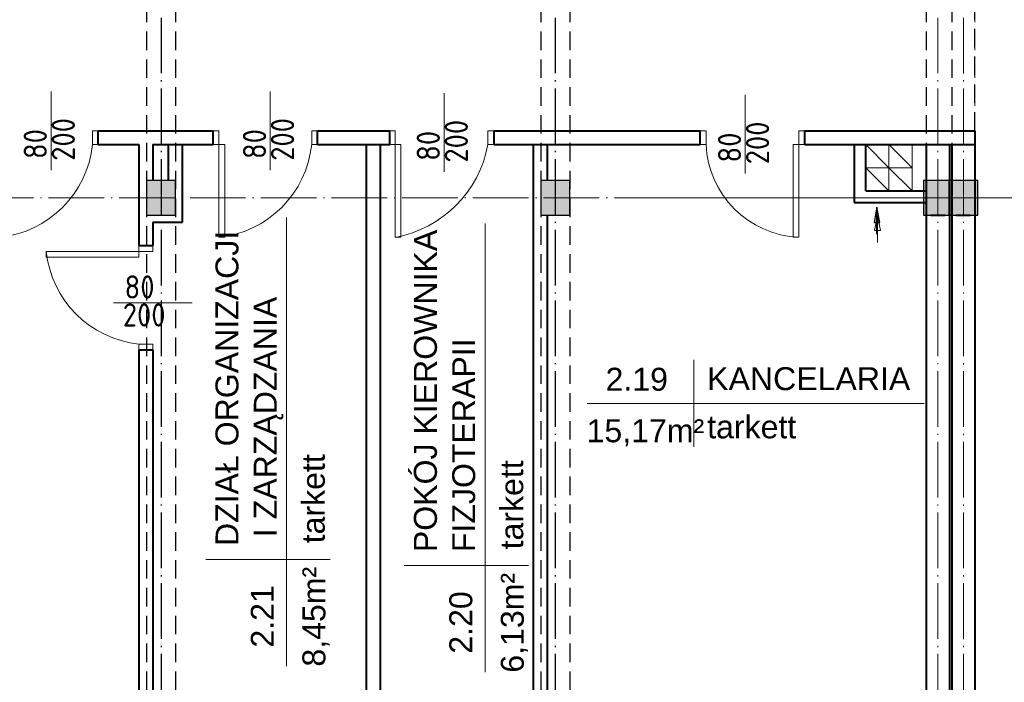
# Model space of a CAD drawing. Header units: millimetres. Extents: x -32003 to -19505, y 17931 to 29358.
# Tile 35 of 92: x -28316 to -27466, y 26896 to 27468. Entities that reach past the tile are written whole.
import ezdxf

# ---------------------------------------------------------------- set-up
doc = ezdxf.new("R2010")
doc.units = ezdxf.units.MM
for name, pattern in [('ACAD_ISO03W100', [30, 12, -18]), ('ACAD_ISO04W100', [30.5, 24, -3, 0.5, -3]), ('KRESKOWA_X2', [12, 8, -4])]:
    doc.linetypes.add(name, pattern=pattern)
for name, color, linetype, lineweight in [('drzwi', 140, 'Continuous', 13), ('KOMINY', 43, 'Continuous', 15), ('opisy drzwi', 40, 'Continuous', 13), ('opisy pom', 3, 'Continuous', 18), ('przerywana', 7, 'KRESKOWA_X2', 5), ('sciany', 4, 'Continuous', 40), ('symetria', 7, 'ACAD_ISO03W100', 5), ('SZRAF', 51, 'Continuous', 9), ('słupy', 2, 'Continuous', 30), ('ściana', 4, 'Continuous', 40)]:
    doc.layers.add(name, color=color, linetype=linetype, lineweight=lineweight)
doc.styles.add('ISO', font='isocp.shx')
doc.styles.add('SYSTEM', font='TXT')

msp = doc.modelspace()

# ---------------------------------------------------------------- hatches: boundary and pattern name
at = {"layer": 'SZRAF'}
h = msp.add_hatch(color=256, dxfattribs=at)
h.dxf.hatch_style = 1
h.paths.add_polyline_path([(-28206.17, 27313.95), (-28193.67, 27313.95), (-28193.67, 27328.95), (-28206.17, 27328.95)])
h.paths.add_polyline_path([(-28193.67, 27313.95), (-28206.17, 27313.95), (-28206.17, 27298.95), (-28193.67, 27298.95)])
h.paths.add_polyline_path([(-28193.67, 27313.95), (-28181.17, 27313.95), (-28181.17, 27328.95), (-28193.67, 27328.95)])
h.paths.add_polyline_path([(-28193.67, 27298.95), (-28181.17, 27298.95), (-28181.17, 27313.95), (-28193.67, 27313.95)])
h = msp.add_hatch(color=256, dxfattribs=at)
h.dxf.hatch_style = 1
h.paths.add_polyline_path([(-27866.17, 27313.95), (-27853.67, 27313.95), (-27853.67, 27328.95), (-27866.17, 27328.95)])
h.paths.add_polyline_path([(-27853.67, 27313.95), (-27866.17, 27313.95), (-27866.17, 27298.95), (-27853.67, 27298.95)])
h.paths.add_polyline_path([(-27853.67, 27313.95), (-27841.17, 27313.95), (-27841.17, 27328.95), (-27853.67, 27328.95)])
h.paths.add_polyline_path([(-27853.67, 27298.95), (-27841.17, 27298.95), (-27841.17, 27313.95), (-27853.67, 27313.95)])
h = msp.add_hatch(color=256, dxfattribs=at)
h.dxf.hatch_style = 1
h.paths.add_polyline_path([(-27536.17, 27313.95), (-27523.67, 27313.95), (-27523.67, 27328.95), (-27536.17, 27328.95)])
h.paths.add_polyline_path([(-27523.67, 27313.95), (-27536.17, 27313.95), (-27536.17, 27298.95), (-27523.67, 27298.95)])
h.paths.add_polyline_path([(-27523.67, 27313.95), (-27511.17, 27313.95), (-27511.17, 27328.95), (-27523.67, 27328.95)])
h.paths.add_polyline_path([(-27523.67, 27298.95), (-27511.17, 27298.95), (-27511.17, 27313.95), (-27523.67, 27313.95)])
h = msp.add_hatch(color=256, dxfattribs=at)
h.dxf.hatch_style = 1
h.paths.add_polyline_path([(-27514.17, 27313.95), (-27501.67, 27313.95), (-27501.67, 27328.95), (-27514.17, 27328.95)])
h.paths.add_polyline_path([(-27501.67, 27313.95), (-27514.17, 27313.95), (-27514.17, 27298.95), (-27501.67, 27298.95)])
h.paths.add_polyline_path([(-27501.67, 27313.95), (-27489.17, 27313.95), (-27489.17, 27328.95), (-27501.67, 27328.95)])
h.paths.add_polyline_path([(-27501.67, 27298.95), (-27489.17, 27298.95), (-27489.17, 27313.95), (-27501.67, 27313.95)])

# ---------------------------------------------------------------- linework, layer by layer
at = {"linetype": 'KRESKOWA_X2', "ltscale": 2}
for p, q in [((-28206.17, 28201.45), (-28206.17, 26876.45)), ((-28181.17, 28201.45), (-28181.17, 26876.45)), ((-27866.17, 28201.45), (-27866.17, 26876.45)), ((-27841.17, 28201.45), (-27841.17, 26876.45)), ((-27533.67, 28201.45), (-27533.67, 26829.87)), ((-27511.67, 28201.45), (-27511.67, 26876.45)), ((-27491.67, 27371.95), (-27491.67, 27601.95))]:
    msp.add_line(p, q, dxfattribs=at)
at = {"linetype": 'ACAD_ISO04W100', "ltscale": 2}
for p, q in [((-28193.67, 28201.45), (-28193.67, 26609.87)), ((-27853.67, 28201.45), (-27853.67, 26609.86))]:
    msp.add_line(p, q, dxfattribs=at)
at = {"layer": 'drzwi'}
for points in [[(-28252.79, 27371.95, 0), (-28247.79, 27371.95, 0), (-28247.79, 27359.95, 0), (-28252.79, 27359.95, 0), (-28252.79, 27371.95, 0)], [(-28143.71, 27371.95, 0), (-28148.71, 27371.95, 0), (-28148.71, 27359.95, 0), (-28143.71, 27359.95, 0), (-28143.71, 27371.95, 0)], [(-28063.71, 27371.95, 0), (-28058.71, 27371.95, 0), (-28058.71, 27359.95, 0), (-28063.71, 27359.95, 0), (-28063.71, 27371.95, 0)], [(-27991.7, 27371.95, 0), (-27996.7, 27371.95, 0), (-27996.7, 27359.95, 0), (-27991.7, 27359.95, 0), (-27991.7, 27371.95, 0)], [(-27911.7, 27371.95, 0), (-27906.7, 27371.95, 0), (-27906.7, 27359.95, 0), (-27911.7, 27359.95, 0), (-27911.7, 27371.95, 0)], [(-27723.52, 27371.95, 0), (-27728.52, 27371.95, 0), (-27728.52, 27359.95, 0), (-27723.52, 27359.95, 0), (-27723.52, 27371.95, 0)], [(-27643.52, 27371.95, 0), (-27638.52, 27371.95, 0), (-27638.52, 27359.95, 0), (-27643.52, 27359.95, 0), (-27643.52, 27371.95, 0)], [(-28143.71, 27359.95, 0), (-28138.71, 27359.95, 0), (-28138.71, 27279.95, 0), (-28143.71, 27279.95, 0), (-28143.71, 27359.95, 0)], [(-27991.7, 27359.95, 0), (-27986.7, 27359.95, 0), (-27986.7, 27279.95, 0), (-27991.7, 27279.95, 0), (-27991.7, 27359.95, 0)], [(-27643.52, 27359.95, 0), (-27648.52, 27359.95, 0), (-27648.52, 27279.95, 0), (-27643.52, 27279.95, 0), (-27643.52, 27359.95, 0)], [(-28200.67, 27267.8, 0), (-28200.67, 27272.8, 0), (-28212.67, 27272.8, 0), (-28212.67, 27267.8, 0), (-28200.67, 27267.8, 0)], [(-28212.67, 27267.8, 0), (-28212.67, 27262.8, 0), (-28292.67, 27262.8, 0), (-28292.67, 27267.8, 0), (-28212.67, 27267.8, 0)], [(-28200.67, 27187.8, 0), (-28200.67, 27182.8, 0), (-28212.67, 27182.8, 0), (-28212.67, 27187.8, 0), (-28200.67, 27187.8, 0)]]:
    msp.add_polyline3d(points, dxfattribs=at)
for centre, radius, start, end in [((-28342.28, 27369.44), 89.99, 276.05486, 353.94561), ((-28153.21, 27369.44), 89.99, 276.05486, 353.94561), ((-28009.74, 27377.99), 99.69, 280.42623, 349.57424), ((-27639.91, 27363.56), 83.69, 182.47308, 267.52645), ((-28203.18, 27277.3), 89.99, 186.05486, 263.94561)]:
    msp.add_arc(centre, radius, start, end, dxfattribs=at)
at = {"layer": 'KOMINY'}
for p, q in [((-27585.9, 27359.95), (-27565.9, 27339.95)), ((-27585.9, 27359.95), (-27565.9, 27339.95)), ((-27565.9, 27359.95), (-27545.9, 27339.95)), ((-27565.9, 27359.95), (-27545.9, 27339.95)), ((-27585.9, 27339.95), (-27565.9, 27319.95)), ((-27585.9, 27339.95), (-27565.9, 27319.95)), ((-27565.9, 27339.95), (-27545.9, 27319.95)), ((-27565.9, 27339.95), (-27545.9, 27319.95))]:
    msp.add_line(p, q, dxfattribs=at)
for points in [[(-27565.9, 27339.95), (-27585.9, 27339.95), (-27585.9, 27359.95), (-27565.9, 27359.95)], [(-27565.9, 27339.95), (-27585.9, 27339.95), (-27585.9, 27359.95), (-27565.9, 27359.95)], [(-27545.9, 27339.95), (-27565.9, 27339.95), (-27565.9, 27359.95), (-27545.9, 27359.95)], [(-27545.9, 27339.95), (-27565.9, 27339.95), (-27565.9, 27359.95), (-27545.9, 27359.95)], [(-27565.9, 27319.95), (-27585.9, 27319.95), (-27585.9, 27339.95), (-27565.9, 27339.95)], [(-27565.9, 27319.95), (-27585.9, 27319.95), (-27585.9, 27339.95), (-27565.9, 27339.95)], [(-27545.9, 27319.95), (-27565.9, 27319.95), (-27565.9, 27339.95), (-27545.9, 27339.95)], [(-27545.9, 27319.95), (-27565.9, 27319.95), (-27565.9, 27339.95), (-27545.9, 27339.95)]]:
    msp.add_lwpolyline(points, close=True, dxfattribs=at)
at = {"layer": 'KOMINY', "lineweight": 30}
msp.add_lwpolyline([(-27576.18, 27282.58), (-27576.18, 27305.84), (-27578.72, 27292.73), (-27573.61, 27292.73), (-27576.18, 27305.84)], dxfattribs=at)
at = {"layer": 'KOMINY'}
msp.add_lwpolyline([(-27575.77, 27275.55), (-27575.77, 27298.82), (-27578.31, 27285.7), (-27573.2, 27285.7), (-27575.77, 27298.82)], dxfattribs=at)
at = {"layer": 'opisy drzwi'}
for p, q in [((-28288.5, 27337.94), (-28288.5, 27405.81)), ((-28099.43, 27337.94), (-28099.43, 27405.81)), ((-27949.52, 27336.39), (-27949.52, 27404.26)), ((-27689.72, 27334.93), (-27689.72, 27402.8)), ((-28234.68, 27223.52), (-28166.8, 27223.52))]:
    msp.add_line(p, q, dxfattribs=at)
at = {"layer": 'opisy pom'}
for p, q in [((-28085.38, 26910.03), (-28085.38, 27297.03)), ((-27914.22, 26904.79), (-27914.22, 27291.8)), ((-27734.17, 27174.38), (-27734.17, 27099.16)), ((-27826.17, 27136.62), (-27535.33, 27136.62)), ((-28155.15, 27002.02), (-28047.92, 27002.02)), ((-27983.99, 26996.79), (-27876.76, 26996.79))]:
    msp.add_line(p, q, dxfattribs=at)
at = {"layer": 'przerywana', "ltscale": 2}
for p, q in [((-27533.67, 28201.45), (-27533.67, 26876.45)), ((-27511.67, 28201.45), (-27511.67, 26876.45)), ((-27491.67, 28201.45), (-27491.67, 26876.45))]:
    msp.add_line(p, q, dxfattribs=at)
at = {"layer": 'sciany'}
for p, q in [((-28247.79, 27371.95), (-28148.71, 27371.95)), ((-28058.71, 27371.95), (-27996.41, 27371.95)), ((-27996.41, 27359.95), (-27996.41, 27371.95)), ((-27906.41, 27371.95), (-27728.52, 27371.95)), ((-27906.41, 27359.95), (-27906.41, 27371.95)), ((-27638.52, 27371.95), (-27491.67, 27371.95)), ((-27638.52, 27371.95), (-27491.67, 27371.95)), ((-27491.67, 27371.95), (-27491.67, 26976.95)), ((-27491.67, 27371.95), (-27491.67, 27076.95)), ((-28247.79, 27359.95), (-28212.67, 27359.95)), ((-28212.67, 27359.95), (-28212.67, 27272.8)), ((-28200.67, 27359.95), (-28148.71, 27359.95)), ((-28200.67, 27359.95), (-28200.67, 27328.95)), ((-28187.17, 27328.95), (-28187.17, 27359.95)), ((-28175.17, 27292.95), (-28175.17, 27359.95)), ((-28058.71, 27359.95), (-27996.41, 27359.95)), ((-28016.67, 27359.95), (-28016.67, 26876.45)), ((-28004.67, 27359.95), (-28004.67, 26876.45)), ((-27906.41, 27359.95), (-27728.52, 27359.95)), ((-27872.67, 27359.95), (-27872.67, 26876.45)), ((-27860.67, 27359.95), (-27860.67, 27328.95)), ((-27768.67, 27359.95), (-27728.52, 27359.95)), ((-27638.52, 27359.95), (-27491.67, 27359.95)), ((-27638.52, 27359.95), (-27491.67, 27359.95)), ((-27595.9, 27359.95), (-27595.9, 27309.95)), ((-27595.9, 27359.95), (-27595.9, 27309.95)), ((-27585.9, 27319.95), (-27585.9, 27359.95)), ((-27585.9, 27319.95), (-27585.9, 27359.95)), ((-27533.67, 27359.95), (-27533.67, 26976.95)), ((-27533.67, 27359.95), (-27533.67, 27076.95)), ((-27513.67, 27359.95), (-27513.67, 26976.95)), ((-27513.67, 27359.95), (-27513.67, 27076.95)), ((-27511.67, 27359.95), (-27511.67, 26976.95)), ((-27511.67, 27359.95), (-27511.67, 27076.95)), ((-27585.9, 27319.95), (-27533.67, 27319.95)), ((-27585.9, 27319.95), (-27533.67, 27319.95)), ((-27595.9, 27309.95), (-27533.67, 27309.95)), ((-27595.9, 27309.95), (-27533.67, 27309.95)), ((-27860.67, 27298.95), (-27860.67, 26876.45)), ((-27529.77, 27298.95), (-27517.77, 27298.95)), ((-27507.77, 27298.95), (-27495.77, 27298.95)), ((-28200.67, 27292.95), (-28175.17, 27292.95)), ((-28200.67, 27292.95), (-28200.67, 27272.8)), ((-28200.67, 27182.8), (-28200.67, 26876.45)), ((-27533.67, 27076.95), (-27533.67, 26876.45)), ((-27513.67, 27076.95), (-27513.67, 26876.45)), ((-27511.67, 27076.95), (-27511.67, 26876.45)), ((-27491.67, 27076.95), (-27491.67, 26838.45)), ((-27533.67, 26976.95), (-27533.67, 26876.45)), ((-27513.67, 26976.95), (-27513.67, 26876.45)), ((-27511.67, 26976.95), (-27511.67, 26876.45)), ((-27491.67, 26976.95), (-27491.67, 26838.45))]:
    msp.add_line(p, q, dxfattribs=at)
at = {"layer": 'symetria', "linetype": 'ACAD_ISO04W100', "ltscale": 2}
for p, q in [((-27523.67, 28201.45), (-27523.67, 26811.45)), ((-27501.67, 28201.45), (-27501.67, 26549.27)), ((-27501.67, 28201.37), (-27501.67, 26662.59)), ((-30913.67, 27313.95), (-25930.18, 27313.95)), ((-27768.67, 27313.95), (-19699.1, 27313.95))]:
    msp.add_line(p, q, dxfattribs=at)
at = {"layer": 'słupy'}
for points in [[(-28206.17, 27298.95), (-28181.17, 27298.95), (-28181.17, 27328.95), (-28206.17, 27328.95)], [(-27866.17, 27298.95), (-27841.17, 27298.95), (-27841.17, 27328.95), (-27866.17, 27328.95)], [(-27536.17, 27298.95), (-27511.17, 27298.95), (-27511.17, 27328.95), (-27536.17, 27328.95)], [(-27514.17, 27298.95), (-27489.17, 27298.95), (-27489.17, 27328.95), (-27514.17, 27328.95)]]:
    msp.add_lwpolyline(points, close=True, dxfattribs=at)
at = {"layer": 'ściana'}
for p, q in [((-28247.79, 27359.95), (-28247.79, 27371.95)), ((-28148.71, 27359.95), (-28148.71, 27371.95)), ((-28058.71, 27359.95), (-28058.71, 27371.95)), ((-27728.52, 27359.95), (-27728.52, 27371.95)), ((-27638.52, 27359.95), (-27638.52, 27371.95)), ((-28212.67, 27272.8), (-28200.67, 27272.8)), ((-28212.67, 27182.8), (-28200.67, 27182.8)), ((-28212.67, 27182.8), (-28212.67, 26876.45))]:
    msp.add_line(p, q, dxfattribs=at)

# ---------------------------------------------------------------- texts
at = {"layer": 'opisy drzwi', "style": 'ISO'}
for s, p in [('200', (-28267.94, 27345.97)), ('200', (-28078.87, 27345.97)), ('200', (-27928.96, 27344.42)), ('200', (-27669.16, 27342.95)), ('80', (-28292.1, 27347.49)), ('80', (-28103.03, 27347.49)), ('80', (-27953.12, 27345.94)), ('80', (-27693.32, 27344.48))]:
    msp.add_text(s, height=20, rotation=90, dxfattribs=at).set_placement(p)
for s, p in [('80', (-28225.12, 27227.12)), ('200', (-28226.65, 27202.96))]:
    msp.add_text(s, height=20, dxfattribs=at).set_placement(p)
at = {"layer": 'opisy pom', "char_height": 19.8, "attachment_point": 1, "rotation": 90, "style": 'SYSTEM'}
for s, insert in [('{\\fArial|b0|i0|c238|p34;DZIAŁ ORGANIZACJI\\P I ZARZĄDZANIA}', (-28146.69, 27013.58)), ('{\\fArial|b0|i0|c238|p34;POKÓJ KIEROWNIKA\\PFIZJOTERAPII}', (-27975.53, 27008.34)), ('{\\fArial|b0|i0|c238|p34;tarkett}', (-28072.24, 27015.95)), ('{\\fArial|b0|i0|c238|p34;tarkett}', (-27901.08, 27010.71)), ('{\\fArial|b0|i0|c238|p34;8,45m²}', (-28071.72, 26909.57)), ('{\\fArial|b0|i0|c238|p34;6,13m²}', (-27900.56, 26904.34)), ('{\\fArial|b0|i0|c238|p34;2.21}', (-28116.17, 26925.97)), ('{\\fArial|b0|i0|c238|p34;2.20}', (-27945, 26920.73))]:
    msp.add_mtext(s, dxfattribs=dict(at, insert=insert))
at = {"layer": 'opisy pom', "char_height": 19.8, "attachment_point": 1, "style": 'SYSTEM'}
for s, insert in [('{\\fArial|b0|i0|c238|p34;2.19}', (-27810.23, 27167.4)), ('{\\fArial|b0|i0|c238|p34;KANCELARIA}', (-27722.62, 27167.9)), ('{\\fArial|b0|i0|c238|p34;15,17m²}', (-27826.62, 27122.96)), ('{\\fArial|b0|i0|c238|p34;tarkett}', (-27722.62, 27126.32))]:
    msp.add_mtext(s, dxfattribs=dict(at, insert=insert))

doc.saveas('drawing.dxf')
